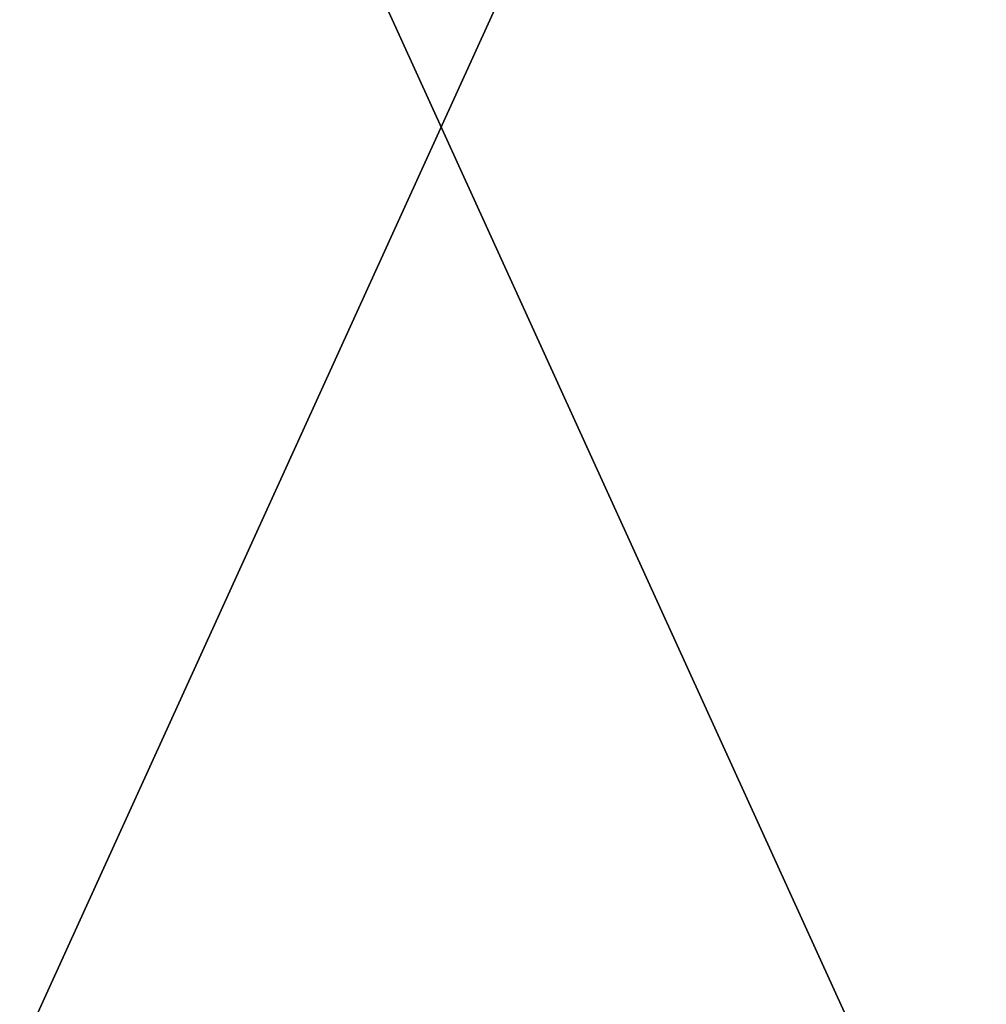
# Model space of a CAD drawing. Header units: millimetres. Extents: x -1 to 515, y 0 to 80.
# Tile 28 of 69: x 253.89 to 257.07, y 29.72 to 32.96. Entities that reach past the tile are written whole.
import ezdxf

# ---------------------------------------------------------------- set-up
doc = ezdxf.new("R2010")
doc.units = ezdxf.units.MM
doc.header["$LTSCALE"] = 25.4
doc.layers.get('0').update_dxf_attribs({"true_color": 0xff5454})

# ---------------------------------------------------------------- blocks, each defined once
blk = doc.blocks.new('STICKS-6267-9077.STL#2')
at = {"color": 250, "true_color": 0x262626}
mesh = blk.add_polyface(dxfattribs=at)
corners = [(261.1583, 44.4471, -19.9347), (254.598, 30.0471, -19.379), (254.598, 44.4471, -19.379), (261.1583, 30.0471, -19.9347)]
mesh.append_faces([[corners[k] for k in face] for face in [(0, 1, 2), (1, 0, 3)]], dxfattribs={"vtx0": -1, "color": 250})
mesh = blk.add_polyface(dxfattribs=at)
corners = [(261.2309, 30.0471, 19.9286), (254.6686, 44.4471, 19.3969), (254.6686, 30.0471, 19.3969), (261.2309, 44.4471, 19.9286)]
mesh.append_faces([[corners[k] for k in face] for face in [(0, 1, 2), (1, 0, 3)]], dxfattribs={"vtx0": -1, "color": 250})
blk = doc.blocks.new('Grupuj#4')
at = {"color": 0}
blk.add_blockref('STICKS-6267-9077.STL#2', (-1.4445, -4.5953, 41.971), dxfattribs=at)

msp = doc.modelspace()

# ---------------------------------------------------------------- block references
at = {"color": 0}
msp.add_blockref('Grupuj#4', (-1.1917, -0.1196, 0.8827), dxfattribs=at)

doc.saveas('drawing.dxf')
